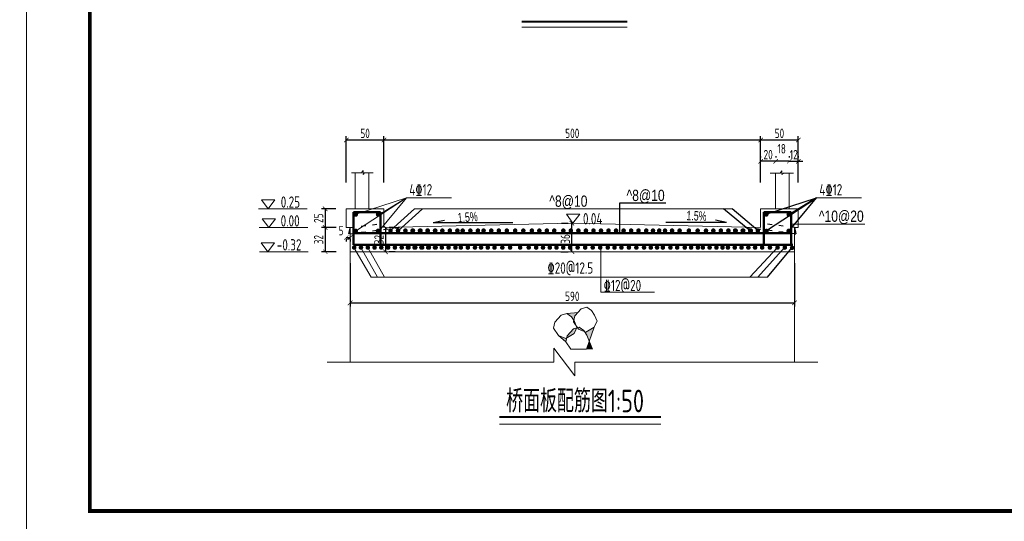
# Model space of a CAD drawing. Header units: inches. Extents: x 97745 to 142261, y 62673 to 100665.
# Tile 72 of 148: x 107933 to 110547, y 85942 to 87274. Entities that reach past the tile are written whole.
import ezdxf

# ---------------------------------------------------------------- set-up
doc = ezdxf.new("R2010")
doc.units = ezdxf.units.IN
doc.header["$MEASUREMENT"] = 0
doc.linetypes.add('ACAD_ISO03W100', pattern=[30, 12, -18])
doc.layers.get('0').update_dxf_attribs({"lineweight": 15})
for name, color, linetype, lineweight in [('BM1', 7, 'Continuous', 15), ('文字', 7, 'Continuous', 20), ('虚线', 2, 'ACAD_ISO03W100', 25), ('轮廓线', 1, 'Continuous', 40), ('配筋1', 1, 'Continuous', 50)]:
    doc.layers.add(name, color=color, linetype=linetype, lineweight=lineweight)
doc.layers.add('配筋2', color=2, linetype='Continuous')
doc.styles.add('DIM_FONT', font='hztxt_e.shx', dxfattribs={"width": 0.8, "bigfont": 'hztxt.shx'})
doc.styles.add('HZTXT', font='tssdeng.shx', dxfattribs={"width": 0.75, "bigfont": 'hztxt.shx'})
doc.styles.get("Standard").update_dxf_attribs({"font": 'hztxt_e.shx', "width": 0.7, "bigfont": 'hztxt.shx'})
doc.dimstyles.new('3', dxfattribs={"dimtxt": 25, "dimasz": 12, "dimexe": 10, "dimexo": 30, "dimgap": 5, "dimtad": 1, "dimdec": 0, "dimzin": 0, "dimdsep": 46, "dimtxsty": 'HZTXT', "dimblk": 'ARCHTICK', "dimcen": 0, "dimclrt": 7, "dimazin": 2, "dimtfac": 1, "dimtdec": 0, "dimtix": 1, "dimtmove": 2, "dimatfit": 3, "dimfxl": 250, "dimtolj": 1, "dimtzin": 0, "dimarcsym": 0})

# ---------------------------------------------------------------- blocks, each defined once
blk = doc.blocks.new('_ArchTick')
at = {"color": 0, "linetype": 'ByBlock', "const_width": 0.15}
blk.add_lwpolyline([(-0.5, -0.5), (0.5, 0.5)], dxfattribs=at)
blk = doc.blocks.new('*D224')
at = {"color": 0, "lineweight": -2, "transparency": 16777216}
for p, q in [((108810, 86627.8), (108810, 86512)), ((109990, 86627.8), (109990, 86512)), ((108810, 86522), (109990, 86522))]:
    blk.add_line(p, q, dxfattribs=at)
at = {"color": 0, "lineweight": -2, "transparency": 16777216, "xscale": 12, "yscale": 12, "zscale": 12, "rotation": 180}
blk.add_blockref('_ArchTick', (108810, 86522), dxfattribs=at)
at = {"color": 0, "lineweight": -2, "transparency": 16777216, "xscale": 12, "yscale": 12, "zscale": 12}
blk.add_blockref('_ArchTick', (109990, 86522), dxfattribs=at)
at = {"color": 7, "transparency": 16777216, "insert": (109400, 86539.5), "char_height": 25, "attachment_point": 5, "style": 'HZTXT'}
blk.add_mtext('\\A1;590', dxfattribs=at)
blk = doc.blocks.new('*D181')
at = {"color": 0, "lineweight": -2, "transparency": 16777216}
for p, q in [((108900, 86841.7), (108900, 86964.5)), ((108900, 86954.5), (109900, 86954.5)), ((109900, 86841.1), (109900, 86964.5))]:
    blk.add_line(p, q, dxfattribs=at)
at = {"color": 0, "lineweight": -2, "transparency": 16777216, "xscale": 12, "yscale": 12, "zscale": 12, "rotation": 180}
blk.add_blockref('_ArchTick', (108900, 86954.5), dxfattribs=at)
at = {"color": 0, "lineweight": -2, "transparency": 16777216, "xscale": 12, "yscale": 12, "zscale": 12}
blk.add_blockref('_ArchTick', (109900, 86954.5), dxfattribs=at)
at = {"color": 7, "transparency": 16777216, "insert": (109400, 86972), "char_height": 25, "attachment_point": 5, "style": 'HZTXT'}
blk.add_mtext('\\A1;500', dxfattribs=at)
blk = doc.blocks.new('*D182')
at = {"color": 0, "lineweight": -2, "transparency": 16777216}
for p, q in [((109900, 86841.7), (109900, 86964.5)), ((109900, 86954.5), (110000, 86954.5)), ((110000, 86841.7), (110000, 86964.5))]:
    blk.add_line(p, q, dxfattribs=at)
at = {"color": 0, "lineweight": -2, "transparency": 16777216, "xscale": 12, "yscale": 12, "zscale": 12, "rotation": 180}
blk.add_blockref('_ArchTick', (109900, 86954.5), dxfattribs=at)
at = {"color": 0, "lineweight": -2, "transparency": 16777216, "xscale": 12, "yscale": 12, "zscale": 12}
blk.add_blockref('_ArchTick', (110000, 86954.5), dxfattribs=at)
at = {"color": 7, "transparency": 16777216, "insert": (109950, 86972), "char_height": 25, "attachment_point": 5, "style": 'HZTXT'}
blk.add_mtext('\\A1;50', dxfattribs=at)
blk = doc.blocks.new('*D225')
at = {"color": 0, "lineweight": -2, "transparency": 16777216}
for p, q in [((108800, 86695.3), (108810, 86695.3)), ((108800, 86691.8), (108800, 86685.3)), ((108810, 86691.8), (108810, 86685.3))]:
    blk.add_line(p, q, dxfattribs=at)
at = {"color": 0, "lineweight": -2, "transparency": 16777216, "xscale": 12, "yscale": 12, "zscale": 12, "rotation": 180}
blk.add_blockref('_ArchTick', (108800, 86695.3), dxfattribs=at)
at = {"color": 0, "lineweight": -2, "transparency": 16777216, "xscale": 12, "yscale": 12, "zscale": 12}
blk.add_blockref('_ArchTick', (108810, 86695.3), dxfattribs=at)
at = {"color": 7, "transparency": 16777216, "insert": (108786.2, 86713.9), "char_height": 25, "attachment_point": 5, "style": 'HZTXT'}
blk.add_mtext('\\A1;5', dxfattribs=at)
blk = doc.blocks.new('*D183')
at = {"color": 0, "lineweight": -2, "transparency": 16777216}
for p, q in [((108772.6, 86771.8), (108734.1, 86771.8)), ((108744.1, 86771.8), (108744.1, 86721.8)), ((108772.6, 86721.8), (108734.1, 86721.8))]:
    blk.add_line(p, q, dxfattribs=at)
at = {"color": 0, "lineweight": -2, "transparency": 16777216, "xscale": 12, "yscale": 12, "zscale": 12}
for p, rotation in [((108744.1, 86771.8), 90), ((108744.1, 86721.8), 270)]:
    blk.add_blockref('_ArchTick', p, dxfattribs=dict(at, rotation=rotation))
at = {"color": 7, "transparency": 16777216, "insert": (108726.6, 86746.8), "char_height": 25, "attachment_point": 5, "rotation": 90, "style": 'HZTXT'}
blk.add_mtext('\\A1;25', dxfattribs=at)
blk = doc.blocks.new('三角形')
at = {"layer": '轮廓线', "color": 0, "lineweight": 20}
for p, q in [((24441.9, 199232.1), (24477.5, 199232.1)), ((24459.3, 199208.6), (24441.9, 199232.1)), ((24477.5, 199232.1), (24459.3, 199208.6))]:
    blk.add_line(p, q, dxfattribs=at)
blk = doc.blocks.new('*D184')
at = {"color": 0, "lineweight": -2, "transparency": 16777216}
for p, q in [((108772.8, 86721.8), (108734.1, 86721.8)), ((108744.1, 86721.8), (108744.1, 86657.8)), ((108772.8, 86657.8), (108734.1, 86657.8))]:
    blk.add_line(p, q, dxfattribs=at)
at = {"color": 0, "lineweight": -2, "transparency": 16777216, "xscale": 12, "yscale": 12, "zscale": 12}
for p, rotation in [((108744.1, 86721.8), 90), ((108744.1, 86657.8), 270)]:
    blk.add_blockref('_ArchTick', p, dxfattribs=dict(at, rotation=rotation))
at = {"color": 7, "transparency": 16777216, "insert": (108726.6, 86689.8), "char_height": 25, "attachment_point": 5, "rotation": 90, "style": 'HZTXT'}
blk.add_mtext('\\A1;32', dxfattribs=at)
blk = doc.blocks.new('*D185')
at = {"color": 0, "lineweight": -2, "transparency": 16777216}
for p, q in [((108800, 86841.7), (108800, 86964.5)), ((108800, 86954.5), (108900, 86954.5)), ((108900, 86841.7), (108900, 86964.5))]:
    blk.add_line(p, q, dxfattribs=at)
at = {"color": 0, "lineweight": -2, "transparency": 16777216, "xscale": 12, "yscale": 12, "zscale": 12, "rotation": 180}
blk.add_blockref('_ArchTick', (108800, 86954.5), dxfattribs=at)
at = {"color": 0, "lineweight": -2, "transparency": 16777216, "xscale": 12, "yscale": 12, "zscale": 12}
blk.add_blockref('_ArchTick', (108900, 86954.5), dxfattribs=at)
at = {"color": 7, "transparency": 16777216, "insert": (108850, 86972), "char_height": 25, "attachment_point": 5, "style": 'HZTXT'}
blk.add_mtext('\\A1;50', dxfattribs=at)
blk = doc.blocks.new('*D226')
at = {"color": 0, "lineweight": -2, "transparency": 16777216}
for p, q in [((108904.2, 86721.8), (108904.2, 86657.8)), ((108930, 86721.8), (108914.2, 86721.8)), ((108930, 86657.8), (108914.2, 86657.8))]:
    blk.add_line(p, q, dxfattribs=at)
at = {"color": 0, "lineweight": -2, "transparency": 16777216, "xscale": 12, "yscale": 12, "zscale": 12}
for p, rotation in [((108904.2, 86721.8), 90), ((108904.2, 86657.8), 270)]:
    blk.add_blockref('_ArchTick', p, dxfattribs=dict(at, rotation=rotation))
at = {"color": 7, "transparency": 16777216, "insert": (108886.7, 86689.8), "char_height": 25, "attachment_point": 5, "rotation": 90, "style": 'HZTXT'}
blk.add_mtext('\\A1;32', dxfattribs=at)
blk = doc.blocks.new('*D227')
at = {"color": 0, "lineweight": -2}
for p, q in [((109371.8, 86733.7), (109389.1, 86733.7)), ((109399.1, 86657.8), (109399.1, 86733.7)), ((109370, 86657.8), (109389.1, 86657.8))]:
    blk.add_line(p, q, dxfattribs=at)
at = {"color": 0, "lineweight": -2, "xscale": 12, "yscale": 12, "zscale": 12}
for p, rotation in [((109399.1, 86733.7), 90), ((109399.1, 86657.8), 270)]:
    blk.add_blockref('_ArchTick', p, dxfattribs=dict(at, rotation=rotation))
at = {"color": 7, "insert": (109381.6, 86691.6), "char_height": 25, "attachment_point": 5, "rotation": 90, "style": 'HZTXT'}
blk.add_mtext('\\A1;36', dxfattribs=at)
blk = doc.blocks.new('*D186')
at = {"color": 0, "lineweight": -2, "transparency": 16777216}
for p, q in [((109976, 86897.9), (109964, 86897.9)), ((109976, 86911.4), (109976, 86907.9)), ((109976, 86897.9), (110000, 86897.9)), ((110000, 86911.4), (110000, 86907.9)), ((110000, 86897.9), (110012, 86897.9))]:
    blk.add_line(p, q, dxfattribs=at)
at = {"color": 0, "lineweight": -2, "transparency": 16777216, "xscale": 12, "yscale": 12, "zscale": 12}
blk.add_blockref('_ArchTick', (109976, 86897.9), dxfattribs=at)
at = {"color": 0, "lineweight": -2, "transparency": 16777216, "xscale": 12, "yscale": 12, "zscale": 12, "rotation": 180}
blk.add_blockref('_ArchTick', (110000, 86897.9), dxfattribs=at)
at = {"color": 7, "transparency": 16777216, "insert": (109988, 86915.4), "char_height": 25, "attachment_point": 5, "style": 'HZTXT'}
blk.add_mtext('\\A1;12', dxfattribs=at)
blk = doc.blocks.new('*D187')
at = {"color": 0, "lineweight": -2, "transparency": 16777216}
for p, q in [((109940, 86911.4), (109940, 86907.9)), ((109976, 86897.9), (109940, 86897.9)), ((109976, 86911.4), (109976, 86907.9))]:
    blk.add_line(p, q, dxfattribs=at)
at = {"color": 0, "lineweight": -2, "transparency": 16777216, "xscale": 12, "yscale": 12, "zscale": 12, "rotation": 180}
blk.add_blockref('_ArchTick', (109940, 86897.9), dxfattribs=at)
at = {"color": 0, "lineweight": -2, "transparency": 16777216, "xscale": 12, "yscale": 12, "zscale": 12}
blk.add_blockref('_ArchTick', (109976, 86897.9), dxfattribs=at)
at = {"color": 7, "transparency": 16777216, "insert": (109956, 86931), "char_height": 25, "attachment_point": 5, "style": 'HZTXT'}
blk.add_mtext('\\A1;18', dxfattribs=at)
blk = doc.blocks.new('*D188')
at = {"color": 0, "lineweight": -2, "transparency": 16777216}
for p, q in [((109900, 86910.9), (109900, 86907.9)), ((109940, 86897.9), (109900, 86897.9)), ((109940, 86911.4), (109940, 86907.9))]:
    blk.add_line(p, q, dxfattribs=at)
at = {"color": 0, "lineweight": -2, "transparency": 16777216, "xscale": 12, "yscale": 12, "zscale": 12, "rotation": 180}
blk.add_blockref('_ArchTick', (109900, 86897.9), dxfattribs=at)
at = {"color": 0, "lineweight": -2, "transparency": 16777216, "xscale": 12, "yscale": 12, "zscale": 12}
blk.add_blockref('_ArchTick', (109940, 86897.9), dxfattribs=at)
at = {"color": 7, "transparency": 16777216, "insert": (109920, 86915.4), "char_height": 25, "attachment_point": 5, "style": 'HZTXT'}
blk.add_mtext('\\A1;20', dxfattribs=at)

msp = doc.modelspace()

# ---------------------------------------------------------------- hatches: boundary and pattern name
h = msp.add_hatch(color=256)
h.paths.add_polyline_path([(109458.068, 86457.181), (109445.258, 86420.289), (109438.939, 86436.015), (109432.188, 86445.979), (109436.114, 86444.451)])
h.paths.add_polyline_path([(109385.231, 86429.052), (109386.386, 86434.482), (109403.399, 86452.747), (109411.805, 86455.255), (109409.416, 86450.24), (109404.868, 86440.438)])
h.paths.add_polyline_path([(109416.832, 86451.952), (109414.151, 86455.955), (109418.359, 86457.21), (109430.614, 86448.301), (109432.188, 86445.979)])
h.paths.add_polyline_path([(109406.18, 86472.436), (109410.778, 86460.992), (109403.477, 86471.894), (109404.21, 86475.343)])
h.paths.add_polyline_path([(109397.855, 86484.722), (109385.6, 86493.631), (109415.333, 86496.778), (109406.826, 86487.645), (109404.21, 86475.343)])
h.paths.add_polyline_path([(109382.914, 86427.709), (109385.231, 86429.052), (109383.037, 86418.73), (109363.632, 86435.209)])
msp.add_hatch(color=256).paths.add_polyline_path([(109453.978, 86398.832), (109445.339, 86420.333), (109437.873, 86398.832)])
at = {"layer": '配筋1'}
for points in [[(108831.143, 86756.407, 1), (108818.972, 86756.407, 1)], [(108890.663, 86756.555, 1), (108878.493, 86756.555, 1)], [(109921.143, 86756.618, 1), (109908.972, 86756.618, 1)], [(109980.796, 86756.407, 1), (109968.626, 86756.407, 1)], [(108831.143, 86712.905, 1), (108818.972, 86712.905, 1)], [(108890.372, 86712.905, 1), (108878.201, 86712.905, 1)], [(108923.513, 86713.752, 1), (108911.342, 86713.752, 1)], [(108943.513, 86713.752, 1), (108931.342, 86713.752, 1)], [(108963.059, 86713.752, 1), (108950.888, 86713.752, 1)], [(108982.184, 86713.752, 1), (108970.014, 86713.752, 1)], [(108983.059, 86713.752, 1), (108970.888, 86713.752, 1)], [(109001.73, 86713.752, 1), (108989.559, 86713.752, 1)], [(109003.059, 86713.752, 1), (108990.888, 86713.752, 1)], [(109021.73, 86713.752, 1), (109009.559, 86713.752, 1)], [(109022.446, 86713.752, 1), (109010.275, 86713.752, 1)], [(109041.73, 86713.752, 1), (109029.559, 86713.752, 1)], [(109042.446, 86713.752, 1), (109030.275, 86713.752, 1)], [(109061.117, 86713.752, 1), (109048.947, 86713.752, 1)], [(109081.117, 86713.752, 1), (109068.947, 86713.752, 1)], [(109101.117, 86713.752, 1), (109088.947, 86713.752, 1)], [(109115.159, 86713.752, 1), (109102.988, 86713.752, 1)], [(109135.556, 86713.752, 1), (109123.385, 86713.752, 1)], [(109155.556, 86713.752, 1), (109143.385, 86713.752, 1)], [(109170.663, 86713.752, 1), (109158.492, 86713.752, 1)], [(109191.06, 86713.752, 1), (109178.889, 86713.752, 1)], [(109211.06, 86713.752, 1), (109198.889, 86713.752, 1)], [(109232.312, 86713.752, 1), (109220.141, 86713.752, 1)], [(109254.582, 86713.752, 1), (109242.412, 86713.752, 1)], [(109276.102, 86713.752, 1), (109263.931, 86713.752, 1)], [(109298.862, 86713.752, 1), (109286.692, 86713.752, 1)], [(109318.664, 86713.752, 1), (109306.494, 86713.752, 1)], [(109338.664, 86713.752, 1), (109326.494, 86713.752, 1)], [(109358.21, 86713.752, 1), (109346.039, 86713.752, 1)], [(109382.359, 86713.752, 1), (109370.189, 86713.752, 1)], [(109402.359, 86713.752, 1), (109390.189, 86713.752, 1)], [(109422.359, 86713.752, 1), (109410.189, 86713.752, 1)], [(109442.359, 86713.752, 1), (109430.189, 86713.752, 1)], [(109462.359, 86713.752, 1), (109450.189, 86713.752, 1)], [(109482.359, 86713.752, 1), (109470.189, 86713.752, 1)], [(109502.359, 86713.752, 1), (109490.189, 86713.752, 1)], [(109522.359, 86713.752, 1), (109510.189, 86713.752, 1)], [(109542.359, 86713.752, 1), (109530.189, 86713.752, 1)], [(109562.359, 86713.752, 1), (109550.189, 86713.752, 1)], [(109582.04, 86713.752, 1), (109569.869, 86713.752, 1)], [(109602.471, 86713.752, 1), (109590.3, 86713.752, 1)], [(109620.348, 86713.752, 1), (109608.177, 86713.752, 1)], [(109636.948, 86713.752, 1), (109624.777, 86713.752, 1)], [(109652.359, 86713.752, 1), (109640.189, 86713.752, 1)], [(109671.031, 86713.752, 1), (109658.86, 86713.752, 1)], [(109691.031, 86713.752, 1), (109678.86, 86713.752, 1)], [(109715.718, 86713.752, 1), (109703.547, 86713.752, 1)], [(109738.914, 86713.752, 1), (109726.743, 86713.752, 1)], [(109761.031, 86713.752, 1), (109748.86, 86713.752, 1)], [(109780.576, 86713.752, 1), (109768.405, 86713.752, 1)], [(109800.576, 86713.752, 1), (109788.405, 86713.752, 1)], [(109820.576, 86713.752, 1), (109808.405, 86713.752, 1)], [(109838.385, 86713.752, 1), (109826.214, 86713.752, 1)], [(109839.964, 86713.752, 1), (109827.793, 86713.752, 1)], [(109858.578, 86713.752, 1), (109846.407, 86713.752, 1)], [(109859.964, 86713.752, 1), (109847.793, 86713.752, 1)], [(109878.578, 86713.752, 1), (109866.407, 86713.752, 1)], [(109879.964, 86713.752, 1), (109867.793, 86713.752, 1)], [(109898.578, 86713.752, 1), (109886.407, 86713.752, 1)], [(109921.759, 86712.905, 1), (109909.588, 86712.905, 1)], [(109980.601, 86712.905, 1), (109968.43, 86712.905, 1)], [(108827.143, 86668.878, 1), (108814.972, 86668.878, 1)], [(108845.143, 86668.878, 1), (108832.972, 86668.878, 1)], [(108863.277, 86668.878, 1), (108851.107, 86668.878, 1)], [(108881.277, 86668.878, 1), (108869.107, 86668.878, 1)], [(108899.083, 86668.878, 1), (108886.913, 86668.878, 1)], [(108917.083, 86668.878, 1), (108904.913, 86668.878, 1)], [(108935.218, 86668.878, 1), (108923.047, 86668.878, 1)], [(108953.218, 86668.878, 1), (108941.047, 86668.878, 1)], [(108969.63, 86668.878, 1), (108957.459, 86668.878, 1)], [(108971.404, 86668.878, 1), (108959.233, 86668.878, 1)], [(108987.436, 86668.878, 1), (108975.265, 86668.878, 1)], [(108989.404, 86668.878, 1), (108977.233, 86668.878, 1)], [(109005.436, 86668.878, 1), (108993.265, 86668.878, 1)], [(109007.538, 86668.878, 1), (108995.367, 86668.878, 1)], [(109023.57, 86668.878, 1), (109011.399, 86668.878, 1)], [(109025.538, 86668.878, 1), (109013.367, 86668.878, 1)], [(109041.57, 86668.878, 1), (109029.399, 86668.878, 1)], [(109043.344, 86668.878, 1), (109031.173, 86668.878, 1)], [(109059.756, 86668.878, 1), (109047.585, 86668.878, 1)], [(109077.756, 86668.878, 1), (109065.585, 86668.878, 1)], [(109095.891, 86668.878, 1), (109083.72, 86668.878, 1)], [(109110.139, 86668.878, 1), (109097.969, 86668.878, 1)], [(109128.835, 86668.878, 1), (109116.665, 86668.878, 1)], [(109147.824, 86668.878, 1), (109135.653, 86668.878, 1)], [(109163.891, 86668.878, 1), (109151.72, 86668.878, 1)], [(109181.697, 86668.878, 1), (109169.526, 86668.878, 1)], [(109199.697, 86668.878, 1), (109187.526, 86668.878, 1)], [(109220.411, 86668.878, 1), (109208.241, 86668.878, 1)], [(109240.996, 86668.878, 1), (109228.825, 86668.878, 1)], [(109267.666, 86668.878, 1), (109255.496, 86668.878, 1)], [(109290.427, 86668.878, 1), (109278.257, 86668.878, 1)], [(109310.229, 86668.878, 1), (109298.059, 86668.878, 1)], [(109328.364, 86668.878, 1), (109316.193, 86668.878, 1)], [(109346.364, 86668.878, 1), (109334.193, 86668.878, 1)], [(109364.17, 86668.878, 1), (109351.999, 86668.878, 1)], [(109382.17, 86668.878, 1), (109369.999, 86668.878, 1)], [(109400.304, 86668.878, 1), (109388.133, 86668.878, 1)], [(109420.304, 86668.878, 1), (109408.133, 86668.878, 1)], [(109440.304, 86668.878, 1), (109428.133, 86668.878, 1)], [(109460.304, 86668.878, 1), (109448.133, 86668.878, 1)], [(109480.304, 86668.878, 1), (109468.133, 86668.878, 1)], [(109500.304, 86668.878, 1), (109488.133, 86668.878, 1)], [(109518.304, 86668.878, 1), (109506.133, 86668.878, 1)], [(109536.49, 86668.878, 1), (109524.319, 86668.878, 1)], [(109556.49, 86668.878, 1), (109544.319, 86668.878, 1)], [(109576.171, 86668.878, 1), (109564, 86668.878, 1)], [(109596.602, 86668.878, 1), (109584.431, 86668.878, 1)], [(109614.479, 86668.878, 1), (109602.308, 86668.878, 1)], [(109631.079, 86668.878, 1), (109618.908, 86668.878, 1)], [(109646.49, 86668.878, 1), (109634.319, 86668.878, 1)], [(109666.586, 86668.878, 1), (109654.415, 86668.878, 1)], [(109684.603, 86668.878, 1), (109672.432, 86668.878, 1)], [(109704.63, 86668.878, 1), (109692.459, 86668.878, 1)], [(109721.481, 86668.878, 1), (109709.31, 86668.878, 1)], [(109739.616, 86668.878, 1), (109727.445, 86668.878, 1)], [(109752.603, 86668.878, 1), (109740.432, 86668.878, 1)], [(109770.737, 86668.878, 1), (109758.566, 86668.878, 1)], [(109788.737, 86668.878, 1), (109776.566, 86668.878, 1)], [(109804.892, 86668.878, 1), (109792.721, 86668.878, 1)], [(109819.38, 86668.878, 1), (109807.209, 86668.878, 1)], [(109837.38, 86668.878, 1), (109825.209, 86668.878, 1)], [(109855.515, 86668.878, 1), (109843.344, 86668.878, 1)], [(109873.515, 86668.878, 1), (109861.344, 86668.878, 1)], [(109891.321, 86668.878, 1), (109879.15, 86668.878, 1)], [(109910.108, 86668.878, 1), (109897.937, 86668.878, 1)], [(109930.886, 86668.878, 1), (109918.715, 86668.878, 1)], [(109951.103, 86668.878, 1), (109938.933, 86668.878, 1)], [(109970.393, 86668.878, 1), (109958.222, 86668.878, 1)], [(109989.627, 86668.104, 1), (109977.457, 86668.104, 1)]]:
    msp.add_hatch(color=256, dxfattribs=at).paths.add_polyline_path(points)

# ---------------------------------------------------------------- linework, layer by layer
for p, q in [((109265.843, 87253.665), (109545.523, 87253.665)), ((108813.778, 86867.114), (108840.171, 86867.114)), ((108823.972, 86771.793), (108823.972, 86867.114)), ((108840.171, 86867.114), (108844.632, 86873.276)), ((108844.632, 86873.276), (108844.632, 86863.022)), ((108844.632, 86863.022), (108848.844, 86867.114)), ((108848.844, 86867.114), (108871.364, 86867.114)), ((108859.972, 86771.793), (108859.972, 86867.114)), ((109925.734, 86866.566), (109952.128, 86866.566)), ((109945.972, 86866.566), (109933.291, 86866.566)), ((109939.972, 86771.793), (109939.972, 86866.566)), ((109952.128, 86866.566), (109956.588, 86872.728)), ((109956.588, 86872.728), (109956.588, 86862.474)), ((109956.588, 86862.474), (109960.8, 86866.566)), ((109960.8, 86866.566), (109987.32, 86866.566)), ((109975.972, 86771.793), (109975.972, 86866.566)), ((108799.972, 86721.793), (108799.972, 86771.793)), ((108799.972, 86771.793), (108899.972, 86771.793)), ((108899.972, 86771.793), (108899.972, 86721.793)), ((109999.972, 86771.793), (109899.972, 86771.793)), ((109899.972, 86771.793), (109899.972, 86721.793)), ((109999.972, 86721.793), (109999.972, 86771.793)), ((108899.972, 86721.793), (109399.972, 86733.793)), ((109399.972, 86733.793), (109899.972, 86721.793)), ((108809.972, 86721.793), (108799.972, 86721.793)), ((108809.972, 86651.793), (108809.972, 86721.793)), ((109989.972, 86651.793), (109989.972, 86721.793)), ((109989.972, 86721.793), (109999.972, 86721.793)), ((108809.972, 86657.793), (109989.972, 86657.793)), ((108809.972, 86657.793), (108809.972, 86365.003)), ((109989.972, 86657.793), (109989.972, 86365.003)), ((109415.333, 86496.778), (109385.6, 86493.631)), ((109406.826, 86487.645), (109423.84, 86505.911)), ((109423.84, 86505.911), (109438.8, 86510.373)), ((109438.8, 86510.373), (109451.055, 86501.464)), ((109451.055, 86501.464), (109459.38, 86489.179)), ((109350.277, 86455.152), (109353.626, 86470.903)), ((109353.626, 86470.903), (109370.64, 86489.169)), ((109370.64, 86489.169), (109385.6, 86493.631)), ((109385.6, 86493.631), (109397.855, 86484.722)), ((109397.855, 86484.722), (109406.18, 86472.436)), ((109403.477, 86471.894), (109406.826, 86487.645)), ((109416.832, 86451.952), (109403.477, 86471.894)), ((109406.18, 86472.436), (109412.499, 86456.71)), ((109459.38, 86489.179), (109465.699, 86473.453)), ((109465.699, 86473.453), (109462.616, 86466.983)), ((109363.632, 86435.209), (109350.277, 86455.152)), ((109386.386, 86434.482), (109403.399, 86452.747)), ((109403.399, 86452.747), (109418.359, 86457.21)), ((109409.416, 86450.24), (109404.868, 86440.438)), ((109412.499, 86456.71), (109409.416, 86450.24)), ((109436.114, 86444.451), (109416.832, 86451.952)), ((109418.359, 86457.21), (109430.614, 86448.301)), ((109430.614, 86448.301), (109438.939, 86436.015)), ((109458.068, 86457.181), (109436.114, 86444.451)), ((109458.068, 86457.181), (109437.792, 86398.788)), ((109462.616, 86466.983), (109458.068, 86457.181)), ((109383.037, 86418.73), (109363.632, 86435.209)), ((109382.914, 86427.709), (109363.632, 86435.209)), ((109404.868, 86440.438), (109382.914, 86427.709)), ((109383.037, 86418.73), (109386.386, 86434.482)), ((109396.472, 86398.832), (109383.118, 86418.774)), ((109438.939, 86436.015), (109453.897, 86398.788)), ((109350.726, 86365.003), (109350.726, 86401.766)), ((109350.726, 86401.766), (109406.675, 86328.323)), ((109396.472, 86398.832), (109437.873, 86398.832)), ((108749.094, 86365.003), (109350.726, 86365.003)), ((109406.675, 86365.003), (110051.703, 86365.003)), ((109406.675, 86328.323), (109406.675, 86365.003)), ((109206.695, 86200.278), (109509.095, 86200.278)), ((109509.095, 86200.278), (109635.23, 86200.278))]:
    msp.add_line(p, q)
at = {"lineweight": -3}
for p, q in [((109030.819, 86735.537), (109060.509, 86741.341)), ((109030.819, 86735.537), (109242.176, 86735.537)), ((109809.827, 86735.537), (109648.471, 86735.537)), ((109809.827, 86735.537), (109780.138, 86741.341)), ((108809.972, 86721.793), (108806.381, 86705.22)), ((108811.379, 86705.844), (108806.381, 86705.22)), ((109989.972, 86721.793), (109993.563, 86705.22)), ((109990.271, 86705.631), (109993.563, 86705.22)), ((108811.379, 86691.968), (108803.29, 86690.958))]:
    msp.add_line(p, q, dxfattribs=at)
at = {"layer": 'BM1', "const_width": 1}
for points in [[(103708.27, 88919.854), (107951.098, 88919.854), (107951.098, 85919.551), (103708.27, 85919.551), (103708.27, 88919.854)], [(107951.098, 88919.854), (112193.926, 88919.854), (112193.926, 85919.551), (107951.098, 85919.551), (107951.098, 88919.854)]]:
    msp.add_lwpolyline(points, dxfattribs=at)
at = {"layer": 'BM1'}
for points in [[(103708.27, 88919.854), (107951.098, 88919.854), (107951.098, 85919.551), (103708.27, 85919.551)], [(107951.098, 88919.854), (112193.926, 88919.854), (112193.926, 85919.551), (107951.098, 85919.551)]]:
    msp.add_lwpolyline(points, close=True, dxfattribs=at)
at = {"layer": 'BM1', "color": 0, "linetype": 'Continuous', "const_width": 9.999}
msp.add_lwpolyline([(108118.942, 85969.546), (108118.942, 88839.553), (112143.932, 88839.553), (112143.932, 85969.546)], close=True, dxfattribs=at)
at = {"layer": '文字', "ltscale": 0.5}
for p, q in [((108826.081, 86757.72), (108959.586, 86800.5)), ((108827.005, 86714.376), (108959.586, 86800.5)), ((108883.142, 86707.991), (108959.586, 86800.5)), ((108959.586, 86800.5), (108886.336, 86755.252)), ((108959.586, 86800.5), (109079.08, 86800.5)), ((110048.255, 86800.5), (110167.75, 86800.5)), ((108695.859, 86771.793), (108566.726, 86771.793)), ((108917.372, 86714.249), (108981.296, 86771.245)), ((108937.525, 86713.62), (109002.079, 86771.245)), ((108981.296, 86771.245), (109824.447, 86771.245)), ((108697.646, 86721.793), (108568.514, 86721.793)), ((109980.972, 86730.522), (110176.282, 86730.522)), ((108699.162, 86657.793), (108570.03, 86657.793)), ((108820.348, 86668.839), (108865.773, 86589.917)), ((108839.088, 86668.712), (108882.986, 86589.917)), ((108857.053, 86669.16), (108901.698, 86589.917)), ((109476.189, 86675.771), (109476.189, 86550.086)), ((108865.773, 86589.917), (109918.115, 86589.917)), ((109476.189, 86550.086), (109618.301, 86550.086))]:
    msp.add_line(p, q, dxfattribs=at)
at = {"layer": '虚线', "lineweight": -3}
for p, q in [((108809.972, 86721.793), (108899.972, 86733.028)), ((109989.972, 86721.793), (109899.972, 86733.028)), ((108809.972, 86705.668), (108944.48, 86722.46)), ((109989.972, 86705.668), (109855.464, 86722.46))]:
    msp.add_line(p, q, dxfattribs=at)
at = {"layer": '轮廓线'}
for p, q in [((109265.843, 87269.251), (109545.523, 87269.251)), ((109206.695, 86219.55), (109509.095, 86219.55)), ((109509.095, 86219.55), (109635.23, 86219.55))]:
    msp.add_line(p, q, dxfattribs=at)
at = {"layer": '配筋1'}
for p, q in [((108818.972, 86721.793), (108818.972, 86762.793)), ((108818.972, 86762.793), (108890.972, 86762.793)), ((108890.972, 86762.793), (108890.972, 86675.771)), ((109908.972, 86721.793), (109908.972, 86762.793)), ((109908.972, 86762.793), (109980.972, 86762.793)), ((109980.972, 86762.793), (109980.972, 86675.771)), ((108818.972, 86721.793), (108818.972, 86675.771)), ((108818.972, 86706.82), (108818.972, 86701.82)), ((108818.972, 86706.82), (109980.972, 86706.82)), ((109908.972, 86721.793), (109908.972, 86675.771)), ((109980.972, 86706.82), (109980.972, 86701.82)), ((108818.972, 86675.771), (109985.636, 86675.771))]:
    msp.add_line(p, q, dxfattribs=at)
at = {"layer": '配筋2'}
for p, q in [((109526.436, 86706.82), (109526.436, 86787.113)), ((109526.436, 86787.113), (109648.438, 86787.113)), ((109914.751, 86757.72), (110048.255, 86800.5)), ((109915.675, 86714.376), (110048.255, 86800.5)), ((109971.811, 86707.991), (110048.255, 86800.5)), ((110048.255, 86800.5), (109975.006, 86755.252)), ((109872.266, 86713.441), (109801.631, 86771.245)), ((109892.582, 86713.753), (109824.447, 86771.245)), ((109945.101, 86668.554), (109871.493, 86589.917)), ((109963.757, 86668.927), (109893.004, 86589.917)), ((109918.115, 86589.917), (109983.906, 86668.554))]:
    msp.add_line(p, q, dxfattribs=at)

# ---------------------------------------------------------------- block references
at = {"layer": '轮廓线', "color": 0}
for p in [(84133.139, -112436.76), (84942.493, -112474.803), (84134.927, -112486.76), (84132.343, -112550.76)]:
    msp.add_blockref('三角形', p, dxfattribs=at)

# ---------------------------------------------------------------- texts
at = {"style": 'HZTXT', "width": 0.75}
msp.add_text('0.04', height=30, dxfattribs=at).set_placement((109428.315, 86730.292))
at = {"char_height": 25, "width": 140.40668}
for insert, attachment_point, rotation in [((109094.661, 86760.165), 1, 4.19492), ((109757.049, 86764.306), 3, 357.478194)]:
    msp.add_mtext('1.5%', dxfattribs=dict(at, insert=insert, attachment_point=attachment_point, rotation=rotation))
at = {"layer": '文字', "ltscale": 0.5, "style": 'HZTXT', "width": 0.75}
for s, p in [('4%%13212', (108967.259, 86807.33)), ('4%%13212', (110055.929, 86807.33)), ('0.25', (108626.052, 86774.624)), ('0.00', (108625.805, 86724.624)), ('-0.32', (108615.664, 86661.022)), ('%%13220@12.5', (109334.05, 86599.487)), ('%%13212@20', (109483.395, 86553.107))]:
    msp.add_text(s, height=30, dxfattribs=at).set_placement(p)
at = {"layer": '文字'}
for s, height, style, width, p in [('^ 8@10', 30, 'DIM_FONT', 0.8, (109544.09, 86792.325)), ('^ 8@10', 30, 'DIM_FONT', 0.8, (109339.061, 86777.027)), ('^ 10@20', 30, 'DIM_FONT', 0.8, (110054.639, 86737.046)), ('桥面板配筋图1:50', 60, 'HZTXT', 0.75, (109224.396, 86231.542))]:
    msp.add_text(s, height=height, dxfattribs=dict(at, style=style, width=width)).set_placement(p)

# ---------------------------------------------------------------- dimensions: what is measured, and where the dimension line sits
for base, p1, p2, text, picture, middle in [((108899.972, 86954.504), (108799.972, 86811.673), (108899.972, 86811.673), '50', '*D185', (108849.972, 86972.004)), ((109999.972, 86954.504), (109899.972, 86811.673), (109999.972, 86811.673), '50', '*D182', (109949.972, 86972.004)), ((109899.972, 86897.919), (109939.972, 86881.415), (109899.972, 86880.867), '20', '*D188', (109919.972, 86915.419)), ((109999.972, 86897.919), (109975.972, 86881.415), (109999.972, 86881.415), '12', '*D186', (109987.972, 86915.419))]:
    dim = msp.add_linear_dim(base=base, p1=p1, p2=p2, text=text, dimstyle='3', override={"dimlfac": 0.5})
    dim.commit()
    dim.dimension.update_dxf_attribs({"geometry": picture, "text_midpoint": middle})
for base, p1, p2, picture, middle in [((109899.972, 86954.504), (108899.972, 86811.673), (109899.972, 86811.125), '*D181', (109399.972, 86972.004)), ((109989.972, 86521.98), (108809.972, 86657.793), (109989.972, 86657.793), '*D224', (109399.972, 86539.48))]:
    dim = msp.add_linear_dim(base=base, p1=p1, p2=p2, dimstyle='3', override={"dimlfac": 0.5})
    dim.commit()
    dim.dimension.update_dxf_attribs({"geometry": picture, "text_midpoint": middle})
for base, p1, p2, text, picture, middle in [((109939.972, 86897.919), (109975.972, 86881.415), (109939.972, 86881.415), '18', '*D187', (109955.972, 86931.029)), ((108809.972, 86695.294), (108799.972, 86721.793), (108809.972, 86721.793), '5', '*D225', (108786.246, 86713.861))]:
    dim = msp.add_linear_dim(base=base, p1=p1, p2=p2, text=text, dimstyle='3', override={"dimlfac": 0.5})
    dim.commit()
    dim.dimension.update_dxf_attribs({"geometry": picture, "text_midpoint": middle, "dimtype": 160})
for base, p1, p2, picture, middle in [((108744.117, 86721.793), (108802.587, 86771.793), (108802.587, 86721.793), '*D183', (108726.617, 86746.793)), ((108744.117, 86657.793), (108802.805, 86721.793), (108802.805, 86657.793), '*D184', (108726.617, 86689.793))]:
    dim = msp.add_linear_dim(base=base, p1=p1, p2=p2, angle=90, dimstyle='3', override={"dimlfac": 0.5})
    dim.commit()
    dim.dimension.update_dxf_attribs({"geometry": picture, "text_midpoint": middle})
dim = msp.add_linear_dim(base=(109399.123, 86733.749), p1=(109399.972, 86657.793), p2=(109401.795, 86733.749), angle=90, text='36', dimstyle='3', override={"dimlfac": 0.5})
dim.commit()
dim.dimension.update_dxf_attribs({"geometry": '*D227', "text_midpoint": (109381.623, 86691.612), "dimtype": 160})
dim = msp.add_linear_dim(base=(108904.176, 86657.793), p1=(108899.972, 86721.793), p2=(108899.972, 86657.793), angle=90, dimstyle='3', override={"dimlfac": 0.5})
dim.commit()
dim.dimension.update_dxf_attribs({"geometry": '*D226', "text_midpoint": (108886.676, 86689.793), "dimtype": 160})

doc.saveas('drawing.dxf')
